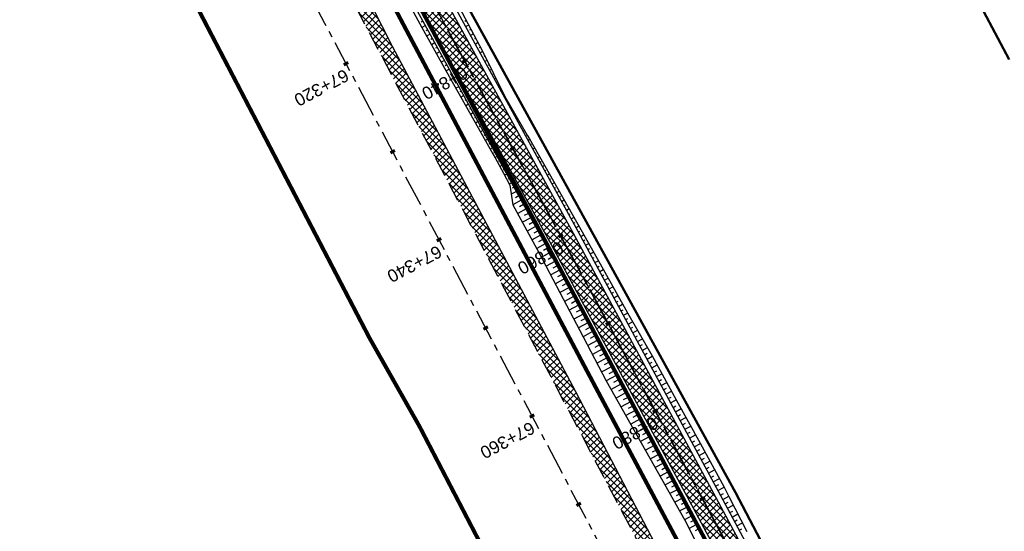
# Model space of a CAD drawing. Header units: metres. Extents: x 7529615 to 7533751, y 5721195 to 5727898.
# Tile 79 of 138: x 7530065 to 7530164, y 5727008 to 5727059. Entities that reach past the tile are written whole.
import ezdxf

# ---------------------------------------------------------------- set-up
doc = ezdxf.new("R2010")
doc.units = ezdxf.units.M
for name, pattern in [('CENTER', [50.8, 31.75, -6.35, 6.35, -6.35]), ('CENTER2', [28.575, 19.05, -3.175, 3.175, -3.175]), ('HIDDEN', [9.525, 6.35, -3.175]), ('L_0_09', [2.5, 2, -0.5])]:
    doc.linetypes.add(name, pattern=pattern)
for name, color, linetype in [('C-DROGI-SYTUACJA-ETYKIETY', 7, 'Continuous'), ('D-hatch-pobocza', 131, 'Continuous'), ('D-pobocza', 60, 'Continuous'), ('D-rowy', 160, 'Continuous'), ('D-skarpa', 2, 'Continuous'), ('D-skarpa-kreskowanie', 2, 'Continuous')]:
    doc.layers.add(name, color=color, linetype=linetype)
for name, color, linetype, lineweight, true_color in [('D-hatch-ciag-pieszo-rowerowy', 7, 'Continuous', 13, 0xff9f80), ('D-linia-podzialowa-ZRID', 7, 'Continuous', 50, 0x40ff00), ('zakres-mdcp', 7, 'L_0_09', 50, 0xff05ff)]:
    doc.layers.add(name, color=color, linetype=linetype, lineweight=lineweight, true_color=true_color)
for name, color, linetype, lineweight in [('D-krawędzie', 3, 'Continuous', 30), ('D-obrzeża', 2, 'Continuous', 30), ('D-oś', 2, 'CENTER', 30), ('D-pas-drogowy', 7, 'HIDDEN', 50)]:
    doc.layers.add(name, color=color, linetype=linetype, lineweight=lineweight)
doc.layers.add('poprzeczki', color=7, linetype='Continuous', true_color=0x0000c7)
doc.styles.get("Standard").update_dxf_attribs({"font": 'arial.ttf'})
pattern_1 = [(45, (0, 0), (-0.33675960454, 0.33675960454), []), (135, (0, 0), (-0.33675960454, -0.33675960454), [])]

# ---------------------------------------------------------------- blocks, each defined once
blk = doc.blocks.new('AeccTickLine')
at = {"color": 0, "linetype": 'ByBlock', "lineweight": -2}
blk.add_line((0, 1), (0, -1), dxfattribs=at)

msp = doc.modelspace()

# ---------------------------------------------------------------- hatches: boundary and pattern name
at = {"layer": 'D-hatch-ciag-pieszo-rowerowy'}
h = msp.add_hatch(dxfattribs=at)
h.set_pattern_fill('ANSI37', color=256, scale=0.15, style=0)
h.set_pattern_definition(pattern_1)
h.paths.add_polyline_path([(7530088.753, 5727093), (7530087.68, 5727092.356), (7530094.84, 5727079.303), (7530096.38, 5727079.094)])
h.paths.add_polyline_path([(7530089.894, 5727093.518), (7530089.828, 5727093.646), (7530088.754, 5727093.001), (7530088.792, 5727092.929), (7530096.38, 5727079.094), (7530097.92, 5727078.885)])
h.paths.add_polyline_path([(7530098.188, 5727075.799), (7530096.657, 5727075.989), (7530118.344, 5727036.45), (7530121.363, 5727030.852), (7530122.461, 5727031.45), (7530119.442, 5727037.047)])
h.paths.add_polyline_path([(7530099.718, 5727075.608), (7530098.188, 5727075.799), (7530119.442, 5727037.047), (7530122.461, 5727031.45), (7530123.559, 5727032.047), (7530120.54, 5727037.644)])
h = msp.add_hatch(dxfattribs=at)
h.set_pattern_fill('ANSI37', color=256, scale=0.15, style=0)
h.set_pattern_definition([(45, (0.87658, 0.48407), (-0.33675960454, 0.33675960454), []), (135, (0.87658, 0.48407), (-0.33675960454, -0.33675960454), [])])
h.paths.add_polyline_path([(7530123.559, 5727032.047), (7530121.363, 5727030.852), (7530132.878, 5727009.502), (7530158.916, 5726960.858), (7530182.683, 5726916.746), (7530203.558, 5726876.949), (7530215.075, 5726854.837), (7530217.477, 5726855.639), (7530205.774, 5726878.107), (7530184.89, 5726917.92), (7530161.118, 5726962.041), (7530135.081, 5727010.685)])
at = {"layer": 'D-hatch-pobocza'}
h = msp.add_hatch(dxfattribs=at)
h.set_pattern_fill('ANSI37', color=256, scale=0.15, style=0)
h.set_pattern_definition(pattern_1)
h.paths.add_polyline_path([(7530159.28, 5726948.82), (7530146.43, 5726973.35), (7530133.18, 5726997.96), (7530120.77, 5727021.75), (7530102.37, 5727056.4), (7530093.405, 5727074.093), (7530092.054, 5727072.892), (7530098.687, 5727060.362), (7530131.998, 5726997.21), (7530163.822, 5726937.097), (7530204.081, 5726861.013), (7530207.771, 5726854.047), (7530209.4, 5726853.58), (7530209.844, 5726853.622), (7530193.42, 5726884.56), (7530185.31, 5726899.91), (7530173.06, 5726923.22)])

# ---------------------------------------------------------------- linework, layer by layer
at = {"layer": 'D-krawędzie', "linetype": 'HIDDEN', "ltscale": 0.3}
msp.add_lwpolyline([(7529971.476, 5727300.786), (7530006.702, 5727234.141), (7530044.198, 5727163.133), (7530082.89, 5727090.2), (7530098.687, 5727060.362), (7530131.998, 5726997.21), (7530163.822, 5726937.097), (7530204.081, 5726861.013), (7530247.82, 5726778.438)], dxfattribs=at)
at = {"layer": 'D-linia-podzialowa-ZRID', "color": 12, "ltscale": 15, "true_color": 0xc70000}
msp.add_lwpolyline([(7529996.497, 5727273.662), (7530017.541, 5727234.203), (7530033.054, 5727204.864), (7530051.623, 5727170.223), (7530069.277, 5727137.016), (7530089.385, 5727097.534), (7530109.713, 5727060.747), (7530136.77, 5727011.64), (7530162.447, 5726962.744), (7530187.674, 5726916.992), (7530207.821, 5726879.335), (7530230.626, 5726834.519)], dxfattribs=at)
at = {"layer": 'D-obrzeża'}
for points in [[(7530255.071, 5726779.69), (7530226.804, 5726832.32), (7530203.558, 5726876.949), (7530182.683, 5726916.746), (7530158.916, 5726960.858), (7530132.878, 5727009.502), (7530118.344, 5727036.45), (7530087.65, 5727092.412), (7530086.699, 5727094.242), (7530065.478, 5727135.027), (7530047.847, 5727168.299), (7530029.507, 5727202.986), (7530013.813, 5727232.534), (7529993.681, 5727270.865)], [(7530217.689, 5726855.232), (7530205.774, 5726878.107), (7530184.89, 5726917.92), (7530161.118, 5726962.041), (7530135.081, 5727010.685), (7530120.54, 5727037.644), (7530099.718, 5727075.608)]]:
    msp.add_lwpolyline(points, dxfattribs=at)
at = {"layer": 'D-oś', "ltscale": 0.1}
msp.add_lwpolyline([(7530244.732, 5726776.79), (7530200.988, 5726859.376), (7530160.728, 5726935.459), (7530128.903, 5726995.575), (7530095.593, 5727058.727), (7530079.798, 5727088.56), (7530041.105, 5727161.496), (7530003.607, 5727232.506), (7529968.381, 5727299.153)], dxfattribs=at)
at = {"layer": 'D-oś', "ltscale": 0.03}
msp.add_lwpolyline([(7529994.785, 5727271.452), (7530014.919, 5727233.118), (7530030.611, 5727203.571), (7530048.952, 5727168.884), (7530066.584, 5727135.609), (7530088.792, 5727092.929), (7530119.442, 5727037.047), (7530133.98, 5727010.094), (7530160.017, 5726961.45), (7530183.787, 5726917.333), (7530204.666, 5726877.528), (7530227.909, 5726832.904), (7530259.102, 5726774.826, 0.063585), (7530264.989, 5726766.578), (7530268.47, 5726762.818, -0.065084), (7530272.969, 5726756.475), (7530281.424, 5726740.504, -0.065084), (7530284.142, 5726733.217), (7530284.891, 5726729.972, 0.064463), (7530289.362, 5726717.937), (7530322.484, 5726654.998)], format="xyb", dxfattribs=at)
at = {"layer": 'D-oś', "linetype": 'CENTER2', "lineweight": 35, "ltscale": 0.2}
msp.add_lwpolyline([(7529994.785, 5727271.452), (7530014.919, 5727233.118), (7530030.611, 5727203.571), (7530048.952, 5727168.884), (7530066.584, 5727135.609), (7530088.792, 5727092.929), (7530119.442, 5727037.047), (7530133.98, 5727010.094), (7530160.017, 5726961.45), (7530183.787, 5726917.333), (7530204.666, 5726877.528), (7530227.909, 5726832.904)], dxfattribs=at)
at = {"layer": 'D-pas-drogowy', "ltscale": 0.2, "flags": 128}
msp.add_lwpolyline([(7531633.019, 5724182.834, 0.4, 0.4, 0), (7531617.559, 5724211.608, 0.4, 0.4, 0), (7531566.784, 5724302.736, 0.4, 0.4, 0), (7531538.419, 5724356.47, 0.4, 0.4, 0), (7531526.32, 5724379.39, 0.4, 0.4, 0), (7531516.102, 5724393.607, 0.4, 0.4, 0.001485), (7531513.78, 5724396.838, 0.4, 0.4, 0), (7531501.87, 5724413.41, 0.4, 0.4, 0), (7531474.926, 5724464.508, 0.4, 0.4, 0), (7531446.2, 5724518.992, 0.4, 0.4, 0), (7531424.962, 5724559.262, 0.4, 0.4, 0), (7531398.444, 5724609.566, 0.4, 0.4, 0), (7531379.647, 5724645.216, 0.4, 0.4, 0), (7531365.23, 5724672.56, 0.4, 0.4, 0), (7531341.306, 5724717.915, 0.4, 0.4, 0), (7531312.9, 5724771.789, 0.4, 0.4, 0), (7531292.591, 5724810.307, 0.4, 0.4, 0), (7531259.392, 5724873.271, 0.4, 0.4, 0), (7531233.74, 5724921.923, 0.4, 0.4, 0), (7531203.073, 5724980.092, 0.4, 0.4, 0), (7531173.471, 5725036.225, 0.4, 0.4, 0), (7531168.27, 5725046.09, 0.4, 0.4, 0), (7531172.29, 5725062.58, 0.4, 0.4, 0), (7531166.31, 5725074.58, 0.4, 0.4, 0), (7531150.32, 5725079.6, 0.4, 0.4, 0), (7531141.5, 5725096.43, 0.4, 0.4, 0), (7531109.312, 5725157.814, 0.4, 0.4, 0), (7531086.641, 5725201.048, 0.4, 0.4, 0), (7531059.198, 5725253.384, 0.4, 0.4, 0), (7531028.207, 5725312.489, 0.4, 0.4, 0), (7530999.105, 5725367.99, 0.4, 0.4, 0), (7530956.248, 5725449.725, 0.4, 0.4, 0), (7530924.398, 5725510.464, 0.4, 0.4, 0), (7530897.51, 5725561.74, 0.4, 0.4, 0), (7530894.46, 5725566.14, 0.4, 0.4, 0), (7530892.16, 5725570.49, 0.4, 0.4, 0), (7530869.363, 5725613.307, 0.4, 0.4, 0), (7530861.694, 5725627.705, 0.4, 0.4, 0), (7530852.74, 5725644.52, 0.4, 0.4, 0), (7530831.51, 5725684.2, 0.4, 0.4, 0), (7530811.13, 5725722.52, 0.4, 0.4, 0), (7530792.348, 5725757.941, 0.4, 0.4, 0), (7530768.03, 5725803.8, 0.4, 0.4, 0), (7530748.769, 5725840.179, 0.4, 0.4, 0), (7530727.7, 5725879.97, 0.4, 0.4, 0), (7530712.098, 5725909.545, 0.4, 0.4, 0), (7530693.644, 5725944.645, 0.4, 0.4, 0), (7530665.702, 5725997.539, 0.4, 0.4, 0), (7530641.76, 5726042.88, 0.4, 0.4, 0), (7530616.5, 5726091.48, 0.4, 0.4, 0), (7530604.628, 5726114.32, 0.4, 0.4, -0.007763), (7530602.5, 5726118.43, 0.4, 0.4, 0), (7530603.992, 5726123.395, 0.4, 0.4, 0), (7530606.53, 5726131.84, 0.4, 0.4, 0), (7530603.27, 5726136.83, 0.4, 0.4, 0), (7530593.776, 5726151.369, 0.4, 0.4, 0), (7530590.203, 5726156.84, 0.4, 0.4, 0), (7530583.3, 5726167.41, 0.4, 0.4, 0), (7530580.578, 5726170.428, 0.4, 0.4, 0), (7530575.85, 5726175.67, 0.4, 0.4, 0), (7530569.01, 5726186.66, 0.4, 0.4, 0), (7530562.555, 5726199.189, 0.4, 0.4, 0), (7530555.67, 5726211.39, 0.4, 0.4, 0), (7530548.29, 5726224.23, 0.4, 0.4, 0), (7530540.58, 5726237.71, 0.4, 0.4, 0), (7530532.68, 5726252.65, 0.4, 0.4, 0), (7530524.06, 5726269.35, 0.4, 0.4, 0), (7530502.82, 5726309.91, 0.4, 0.4, 0), (7530488.83, 5726336.63, 0.4, 0.4, 0), (7530466.03, 5726380.16, 0.4, 0.4, 0), (7530438.47, 5726432.77, 0.4, 0.4, 0), (7530424.53, 5726459.09, 0.4, 0.4, 0), (7530401.63, 5726502.97, 0.4, 0.4, 0), (7530383.38, 5726538.06, 0.4, 0.4, 0), (7530353.97, 5726593.52, 0.4, 0.4, 0), (7530338.47, 5726622.74, 0.4, 0.4, 0), (7530322.01, 5726653.88, 0.4, 0.4, 0), (7530297.54, 5726700.33, 0.4, 0.4, 0), (7530287.38, 5726719.6, 0.4, 0.4, 0), (7530285.95, 5726722.316, 0.4, 0.4, 0), (7530280.26, 5726733.12, 0.4, 0.4, 0), (7530266.73, 5726758.74, 0.4, 0.4, 0), (7530260.42, 5726770.47, 0.4, 0.4, 0), (7530253.25, 5726783.82, 0.4, 0.4, 0), (7530244.95, 5726799.33, 0.4, 0.4, 0), (7530239.39, 5726808.49, 0.4, 0.4, 0), (7530238.29, 5726807.9, 0.4, 0.4, 0), (7530218.11, 5726850.67, 0.4, 0.4, 0), (7530175.907, 5726928.168, 0.4, 0.4, 0), (7530096.68, 5727076.15, 0.4, 0.4, 0), (7530094.68, 5727079.89, 0.4, 0.4, 0), (7530064.597, 5727135.523, 0.4, 0.4, 0), (7530046.731, 5727168.892, 0.4, 0.4, 0), (7530025.803, 5727208.461, 0.4, 0.4, 0), (7530012.847, 5727232.979, 0.4, 0.4, 0), (7529994.15, 5727268.45, 0.4, 0.4, 0), (7529981.671, 5727291.93, 0.4, 0.4, 0), (7529949.89, 5727351.73, 0.4, 0.4, 0), (7529924.75, 5727399.03, 0.4, 0.4, 0), (7529915.516, 5727417.1, 0.4, 0.4, 0), (7529885.83, 5727475.19, 0.4, 0.4, 0), (7529862.56, 5727519.97, 0.4, 0.4, 0), (7529852.985, 5727538.191, 0.4, 0.4, 0), (7529836.513, 5727569.511, 0.4, 0.4, 0), (7529815.369, 5727609.141, 0.4, 0.4, 0), (7529792.795, 5727651.247, 0.4, 0.4, 0), (7529774.199, 5727685.858, 0.4, 0.4, 0), (7529746.966, 5727736.059, 0.4, 0.4, 0), (7529733.92, 5727757.62, 0.4, 0.4, 0), (7529708.607, 5727806.389, 0.4, 0.4, 0), (7529688.492, 5727796.345, 0.4, 0.4, 0), (7529723.55, 5727729.88, 0.4, 0.4, 0), (7529725.42, 5727730.2, 0.4, 0.4, 0), (7529735.38, 5727711.28, 0.4, 0.4, 0), (7529739.21, 5727707.77, 0.4, 0.4, 0), (7529753.31, 5727681.13, 0.4, 0.4, 0), (7529755.178, 5727682.114, 0.4, 0.4, 0), (7529792.102, 5727611.923, 0.4, 0.4, 0), (7529811.741, 5727574.662, 0.4, 0.4, 0), (7529835.194, 5727530.193, 0.4, 0.4, 0), (7529857.56, 5727487.787, 0.4, 0.4, 0), (7529875.155, 5727454.426, 0.4, 0.4, 0), (7529890.63, 5727425.131, 0.4, 0.4, 0), (7529900.671, 5727406.159, 0.4, 0.4, 0), (7529953.284, 5727306.747, 0.4, 0.4, 0), (7529983.208, 5727250.207, 0.4, 0.4, 0), (7530015.379, 5727189.42, 0.4, 0.4, 0), (7530062.319, 5727099.625, 0.4, 0.4, 0), (7530100.06, 5727027.16, 0.4, 0.4, 0), (7530105.06, 5727018.32, 0.4, 0.4, 0), (7530143.175, 5726945.066, 0.4, 0.4, 0), (7530170.547, 5726892.961, 0.4, 0.4, 0), (7530195.92, 5726850.75, 0.4, 0.4, 0), (7530194.71, 5726849.15, 0.4, 0.4, 0), (7530197.22, 5726845.06, 0.4, 0.4, 0), (7530254.03, 5726738.21, 0.4, 0.4, 0), (7530261.371, 5726724.163, 0.4, 0.4, 0), (7530281.54, 5726685.57, 0.4, 0.4, 0), (7530289.214, 5726671.967, 0.4, 0.4, 0), (7530300.51, 5726651.778, 0.4, 0.4, 0), (7530303.939, 5726645.168, 0.4, 0.4, 0), (7530334.708, 5726583.665, 0.4, 0.4, 0), (7530397.759, 5726458.5, 0.4, 0.4, 0), (7530450.41, 5726357.28, 0.4, 0.4, 0), (7530482.4, 5726303.41, 0.4, 0.4, 0), (7530483.688, 5726301.003, 0.4, 0.4, 0), (7530491.35, 5726283.94, 0.4, 0.4, 0), (7530512.67, 5726243.78, 0.4, 0.4, 0), (7530529.43, 5726209.46, 0.4, 0.4, 0), (7530571.29, 5726130.56, 0.4, 0.4, 0), (7530581.28, 5726107.21, 0.4, 0.4, 0), (7530591.16, 5726088.44, 0.4, 0.4, 0), (7530597.42, 5726080.68, 0.4, 0.4, 0), (7530607.21, 5726063.51, 0.4, 0.4, 0), (7530610.82, 5726061.93, 0.4, 0.4, 0), (7530634.935, 5726016.147, 0.4, 0.4, 0), (7530642.914, 5726001.078, 0.4, 0.4, 0), (7530695.12, 5725902.09, 0.4, 0.4, 0), (7530708.718, 5725876.303, 0.4, 0.4, 0), (7530755.54, 5725787.51, 0.4, 0.4, 0), (7530802.56, 5725694.925, 0.4, 0.4, 0), (7530840.085, 5725624.059, 0.4, 0.4, 0), (7530865.243, 5725577.494, 0.4, 0.4, 0), (7530914.557, 5725484.684, 0.4, 0.4, 0), (7530964.182, 5725390.836, 0.4, 0.4, 0), (7531008.007, 5725307.954, 0.4, 0.4, 0), (7531059.253, 5725211.041, 0.4, 0.4, 0), (7531127.66, 5725081.67, 0.4, 0.4, 0), (7531345.12, 5724669.94, 0.4, 0.4, 0), (7531388.464, 5724586.93, 0.4, 0.4, 0), (7531412.35, 5724541.183, 0.4, 0.4, 0), (7531482.09, 5724407.62, 0.4, 0.4, 0), (7531504.02, 5724366.79, 0.4, 0.4, 0), (7531519.374, 5724337.52, 0.4, 0.4, 0), (7531563.749, 5724252.932, 0.4, 0.4, 0), (7531602.175, 5724179.681, 0.4, 0.4, 0), (7531619.177, 5724147.204, 0.4, 0.4, 0), (7531625.038, 5724135.635, 0.4, 0.4, 0), (7531656.796, 5724073.316, 0.4, 0.4, 0), (7531675.12, 5724037.36, 0.4, 0.4, 0), (7531682.71, 5724022.92, 0.4, 0.4, 0), (7531705.565, 5723979.811, 0.4, 0.4, 0), (7531736.606, 5723921.262, 0.4, 0.4, 0), (7531750.46, 5723895.13, 0.4, 0.4, 0), (7531740.77, 5723886.56, 0.4, 0.4, 0), (7531732.86, 5723885, 0.4, 0.4, 0), (7531722.18, 5723887.77, 0.4, 0.4, 0), (7531729.87, 5723862.17, 0.4, 0.4, 0), (7531742.92, 5723861.93, 0.4, 0.4, 0), (7531763.71, 5723859.52, 0.4, 0.4, 0), (7531768.42, 5723854.12, 0.4, 0.4, 0), (7531787.42, 5723817.97, 0.4, 0.4, 0), (7531795.57, 5723809.82, 0.4, 0.4, 0), (7531816.347, 5723819.85, 0.4, 0.4, 0), (7531816.347, 5723819.85, 0.4, 0.4, 0), (7531805.06, 5723843.23, 0.4, 0.4, 0), (7531803.61, 5723886.23, 0.4, 0.4, 0), (7531803.61, 5723886.23, 0.4, 0.4, 0), (7531780.08, 5723929.25, 0.4, 0.4, 0), (7531758.69, 5723936.76, 0.4, 0.4, 0), (7531749.359, 5723946.412, 0.4, 0.4, 0), (7531742.71, 5723953.29, 0.4, 0.4, 0), (7531735.177, 5723967.878, 0.4, 0.4, 0), (7531722.37, 5723992.68, 0.4, 0.4, 0), (7531705.042, 5724030.886, 0.4, 0.4, 0), (7531699.47, 5724043.17, 0.4, 0.4, 0), (7531692.69, 5724058.11, 0.4, 0.4, 0), (7531679.672, 5724084.017, 0.4, 0.4, 0), (7531674.55, 5724094.21, 0.4, 0.4, 0), (7531666.633, 5724114.003, 0.4, 0.4, 0), (7531649, 5724153.82, 0.4, 0.4, 0), (7531641.49, 5724149.34, 0.4, 0.4, 0), (7531626.04, 5724179.34, 0.4, 0.4, 0), (7531633.03, 5724182.84, 0, 0, 0)], format="xyseb", dxfattribs=at)
at = {"layer": 'D-pobocza'}
for points in [[(7529998.605, 5727267.942), (7530016.466, 5727233.935), (7530032.157, 5727204.391), (7530050.498, 5727169.703), (7530068.134, 5727136.422), (7530090.335, 5727093.754), (7530120.98, 5727037.883), (7530135.521, 5727010.922), (7530161.559, 5726962.278), (7530185.332, 5726918.154), (7530206.217, 5726878.339), (7530218.182, 5726855.367)], [(7529995.8, 5727265.757), (7530013.371, 5727232.301), (7530029.065, 5727202.752), (7530047.405, 5727168.065), (7530065.035, 5727134.795), (7530087.248, 5727092.104), (7530117.905, 5727036.211), (7530132.438, 5727009.265), (7530158.475, 5726960.622), (7530182.241, 5726916.511), (7530203.115, 5726876.718), (7530214.73, 5726854.418)], [(7530209.844, 5726853.622), (7530193.42, 5726884.56), (7530185.31, 5726899.91), (7530173.06, 5726923.22), (7530159.28, 5726948.82), (7530146.43, 5726973.35), (7530133.18, 5726997.96), (7530120.77, 5727021.75), (7530102.37, 5727056.4), (7530093.405, 5727074.093)]]:
    msp.add_lwpolyline(points, dxfattribs=at)
at = {"layer": 'D-rowy', "linetype": 'HIDDEN', "ltscale": 0.1, "const_width": 0.4, "flags": 128}
msp.add_lwpolyline([(7530210.965, 5726857.162), (7530158.809, 5726954.52), (7530122.465, 5727022.753), (7530095.922, 5727072.859), (7530086.314, 5727091.113), (7530063.16, 5727134.709), (7530033.596, 5727190.759), (7530021.34, 5727213.676), (7530002.619, 5727249.036), (7529995.396, 5727262.503), (7529988.789, 5727275.206), (7529976.334, 5727299.006), (7529958.125, 5727333.488), (7529939.362, 5727369.129), (7529923.146, 5727399.734), (7529918.219, 5727408.985), (7529909.126, 5727427.527), (7529905.376, 5727434.673), (7529896.192, 5727451.152), (7529887.557, 5727467.231), (7529877.124, 5727486.657), (7529866.166, 5727506.778), (7529855.76, 5727526.176), (7529840.707, 5727554.898), (7529824.518, 5727585.588), (7529810.515, 5727612.292), (7529795.682, 5727640.077), (7529780.379, 5727668.69), (7529772.315, 5727684.078), (7529762.635, 5727702.447), (7529747.007, 5727732.117), (7529740.676, 5727744.954)], dxfattribs=at)
at = {"layer": 'D-skarpa', "linetype": 'Continuous'}
for points in [[(7530102.932, 5727062.712), (7530105.303, 5727058.309), (7530107.756, 5727053.952), (7530112.433, 5727045.634), (7530112.657, 5727045.235), (7530113.502, 5727043.701), (7530114.147, 5727042.503), (7530114.459, 5727040.52), (7530117.069, 5727035.746), (7530119.173, 5727031.723), (7530121.491, 5727027.292), (7530123.822, 5727022.869), (7530131.714, 5727008.872), (7530133.484, 5727005.366)], [(7530109.063, 5727060.371), (7530111.414, 5727055.958), (7530113.606, 5727051.458), (7530115.878, 5727047.524), (7530116.12, 5727047.134), (7530116.993, 5727045.616), (7530117.661, 5727044.43), (7530121.282, 5727038.056), (7530123.507, 5727034.06), (7530125.935, 5727029.689), (7530128.427, 5727025.352), (7530130.832, 5727020.968), (7530133.248, 5727016.591), (7530135.637, 5727012.198), (7530136.126, 5727011.251), (7530137.927, 5727007.744)]]:
    msp.add_lwpolyline(points, dxfattribs=at)
at = {"layer": 'D-skarpa-kreskowanie', "linetype": 'Continuous'}
for p, q in [((7530105.428, 5727058.958, 107.831), (7530105.245, 5727058.858, 107.691)), ((7530109.788, 5727059.011, 108.177), (7530109.635, 5727058.928, 108.061)), ((7530105.669, 5727058.52, 107.827), (7530105.299, 5727058.317, 107.546)), ((7530105.909, 5727058.081, 107.823), (7530105.727, 5727057.981, 107.684)), ((7530110.023, 5727058.57, 108.169), (7530109.723, 5727058.406, 107.942)), ((7530110.258, 5727058.128, 108.162), (7530110.111, 5727058.048, 108.05)), ((7530110.493, 5727057.687, 108.154), (7530110.204, 5727057.529, 107.935)), ((7530106.15, 5727057.643, 107.82), (7530105.79, 5727057.445, 107.546)), ((7530106.39, 5727057.204, 107.816), (7530106.213, 5727057.107, 107.681)), ((7530106.631, 5727056.766, 107.812), (7530106.28, 5727056.574, 107.546)), ((7530110.728, 5727057.246, 108.146), (7530110.586, 5727057.168, 108.039)), ((7530110.963, 5727056.805, 108.139), (7530110.685, 5727056.652, 107.927)), ((7530106.871, 5727056.328, 107.809), (7530106.698, 5727056.233, 107.677)), ((7530107.112, 5727055.889, 107.805), (7530106.771, 5727055.702, 107.546)), ((7530111.198, 5727056.363, 108.131), (7530111.062, 5727056.288, 108.027)), ((7530111.432, 5727055.921, 108.122), (7530111.166, 5727055.775, 107.92)), ((7530107.352, 5727055.451, 107.801), (7530107.184, 5727055.359, 107.673)), ((7530107.593, 5727055.013, 107.798), (7530107.261, 5727054.831, 107.546)), ((7530111.652, 5727055.471, 108.102), (7530111.529, 5727055.404, 108.009)), ((7530111.871, 5727055.021, 108.083), (7530111.647, 5727054.898, 107.912)), ((7530107.833, 5727054.574, 107.794), (7530107.67, 5727054.485, 107.67)), ((7530108.073, 5727054.136, 107.79), (7530107.752, 5727053.959, 107.546)), ((7530112.09, 5727054.571, 108.063), (7530111.989, 5727054.516, 107.986)), ((7530112.309, 5727054.121, 108.043), (7530112.128, 5727054.022, 107.905)), ((7530108.314, 5727053.697, 107.786), (7530108.155, 5727053.61, 107.666)), ((7530108.554, 5727053.259, 107.783), (7530108.242, 5727053.088, 107.545)), ((7530108.795, 5727052.821, 107.779), (7530108.641, 5727052.736, 107.662)), ((7530112.528, 5727053.671, 108.023), (7530112.448, 5727053.627, 107.962)), ((7530112.748, 5727053.221, 108.003), (7530112.609, 5727053.145, 107.898)), ((7530112.967, 5727052.771, 107.983), (7530112.908, 5727052.739, 107.939)), ((7530109.035, 5727052.382, 107.775), (7530108.732, 5727052.216, 107.545)), ((7530109.276, 5727051.944, 107.772), (7530109.127, 5727051.862, 107.658)), ((7530113.186, 5727052.321, 107.964), (7530113.09, 5727052.268, 107.89)), ((7530113.405, 5727051.871, 107.944), (7530113.368, 5727051.85, 107.915)), ((7530109.516, 5727051.505, 107.768), (7530109.222, 5727051.344, 107.545)), ((7530109.757, 5727051.067, 107.764), (7530109.612, 5727050.988, 107.654)), ((7530113.627, 5727051.422, 107.924), (7530113.571, 5727051.391, 107.883)), ((7530113.877, 5727050.989, 107.904), (7530113.844, 5727050.971, 107.891)), ((7530109.997, 5727050.629, 107.761), (7530109.713, 5727050.473, 107.544)), ((7530110.237, 5727050.19, 107.757), (7530110.098, 5727050.114, 107.651)), ((7530114.127, 5727050.556, 107.883), (7530114.051, 5727050.515, 107.876)), ((7530114.292, 5727050.076, 107.872), (7530114.335, 5727050.1, 107.867)), ((7530110.478, 5727049.752, 107.753), (7530110.203, 5727049.601, 107.544)), ((7530110.718, 5727049.313, 107.75), (7530110.583, 5727049.239, 107.647)), ((7530110.959, 5727048.875, 107.746), (7530110.693, 5727048.729, 107.544)), ((7530114.532, 5727049.638, 107.868), (7530114.628, 5727049.69, 107.843)), ((7530114.773, 5727049.199, 107.865), (7530114.825, 5727049.228, 107.843)), ((7530115.013, 5727048.761, 107.861), (7530115.128, 5727048.824, 107.802)), ((7530111.199, 5727048.437, 107.742), (7530111.069, 5727048.365, 107.643)), ((7530111.44, 5727047.998, 107.739), (7530111.183, 5727047.858, 107.544)), ((7530115.254, 5727048.323, 107.857), (7530115.316, 5727048.357, 107.819)), ((7530115.494, 5727047.884, 107.854), (7530115.628, 5727047.958, 107.761)), ((7530111.68, 5727047.56, 107.735), (7530111.554, 5727047.491, 107.639)), ((7530111.921, 5727047.122, 107.731), (7530111.673, 5727046.986, 107.543)), ((7530115.735, 5727047.446, 107.85), (7530115.806, 5727047.485, 107.795)), ((7530115.975, 5727047.008, 107.847), (7530116.14, 5727047.098, 107.721)), ((7530112.161, 5727046.683, 107.728), (7530112.04, 5727046.617, 107.635)), ((7530112.402, 5727046.245, 107.724), (7530112.164, 5727046.114, 107.543)), ((7530116.216, 5727046.569, 107.845), (7530116.303, 5727046.617, 107.779)), ((7530116.456, 5727046.131, 107.844), (7530116.639, 5727046.231, 107.705)), ((7530112.642, 5727045.806, 107.72), (7530112.525, 5727045.742, 107.631)), ((7530112.882, 5727045.368, 107.717), (7530112.653, 5727045.242, 107.542)), ((7530113.123, 5727044.93, 107.715), (7530113.009, 5727044.867, 107.629)), ((7530116.696, 5727045.692, 107.842), (7530116.792, 5727045.745, 107.769)), ((7530116.937, 5727045.254, 107.842), (7530117.136, 5727045.363, 107.691)), ((7530117.177, 5727044.816, 107.844), (7530117.279, 5727044.871, 107.766)), ((7530113.363, 5727044.491, 107.714), (7530113.136, 5727044.366, 107.541)), ((7530113.604, 5727044.053, 107.712), (7530113.49, 5727043.991, 107.626)), ((7530117.418, 5727044.377, 107.845), (7530117.627, 5727044.492, 107.686)), ((7530117.658, 5727043.939, 107.847), (7530117.766, 5727043.998, 107.765)), ((7530113.844, 5727043.614, 107.712), (7530113.616, 5727043.489, 107.539)), ((7530114.085, 5727043.176, 107.713), (7530113.969, 5727043.113, 107.625)), ((7530117.899, 5727043.5, 107.849), (7530118.12, 5727043.622, 107.68)), ((7530118.139, 5727043.062, 107.851), (7530118.253, 5727043.125, 107.765)), ((7530114.325, 5727042.738, 107.715), (7530114.09, 5727042.609, 107.536)), ((7530114.566, 5727042.299, 107.717), (7530114.388, 5727042.202, 107.581)), ((7530118.38, 5727042.624, 107.854), (7530118.614, 5727042.752, 107.675)), ((7530118.62, 5727042.185, 107.856), (7530118.741, 5727042.251, 107.764)), ((7530118.861, 5727041.747, 107.858), (7530119.108, 5727041.883, 107.67)), ((7530114.806, 5727041.861, 107.719), (7530114.292, 5727041.579, 107.328)), ((7530115.287, 5727040.984, 107.723), (7530114.457, 5727040.529, 107.092)), ((7530115.047, 5727041.423, 107.721), (7530114.711, 5727041.238, 107.466)), ((7530119.101, 5727041.308, 107.86), (7530119.228, 5727041.378, 107.764)), ((7530119.341, 5727040.87, 107.863), (7530119.602, 5727041.013, 107.664)), ((7530115.768, 5727040.107, 107.728), (7530114.934, 5727039.65, 107.094)), ((7530115.527, 5727040.546, 107.726), (7530115.111, 5727040.317, 107.409)), ((7530119.582, 5727040.432, 107.865), (7530119.716, 5727040.505, 107.763)), ((7530119.822, 5727039.993, 107.867), (7530120.097, 5727040.144, 107.659)), ((7530116.249, 5727039.231, 107.732), (7530115.414, 5727038.773, 107.098)), ((7530116.008, 5727039.669, 107.73), (7530115.591, 5727039.44, 107.413)), ((7530120.063, 5727039.555, 107.869), (7530120.203, 5727039.632, 107.763)), ((7530120.303, 5727039.117, 107.872), (7530120.591, 5727039.274, 107.653)), ((7530116.73, 5727038.354, 107.737), (7530115.894, 5727037.895, 107.101)), ((7530116.489, 5727038.792, 107.735), (7530116.072, 5727038.563, 107.417)), ((7530116.97, 5727037.915, 107.739), (7530116.552, 5727037.686, 107.421)), ((7530120.544, 5727038.678, 107.874), (7530120.691, 5727038.759, 107.762)), ((7530120.784, 5727038.24, 107.876), (7530121.085, 5727038.405, 107.648)), ((7530117.211, 5727037.477, 107.741), (7530116.374, 5727037.018, 107.105)), ((7530117.451, 5727037.039, 107.744), (7530117.032, 5727036.809, 107.425)), ((7530121.024, 5727037.801, 107.879), (7530121.178, 5727037.884, 107.762)), ((7530121.261, 5727037.361, 107.881), (7530121.575, 5727037.53, 107.643)), ((7530121.499, 5727036.921, 107.883), (7530121.659, 5727037.007, 107.762)), ((7530117.691, 5727036.6, 107.746), (7530116.853, 5727036.141, 107.109)), ((7530117.932, 5727036.162, 107.748), (7530117.511, 5727035.935, 107.429)), ((7530121.736, 5727036.481, 107.885), (7530122.062, 5727036.657, 107.639)), ((7530121.973, 5727036.041, 107.888), (7530122.139, 5727036.13, 107.762)), ((7530118.169, 5727035.722, 107.751), (7530117.321, 5727035.264, 107.108)), ((7530118.406, 5727035.282, 107.753), (7530117.98, 5727035.051, 107.43)), ((7530122.211, 5727035.601, 107.89), (7530122.548, 5727035.783, 107.634)), ((7530122.448, 5727035.161, 107.892), (7530122.62, 5727035.253, 107.762)), ((7530118.644, 5727034.841, 107.755), (7530117.785, 5727034.378, 107.104)), ((7530119.118, 5727033.961, 107.76), (7530118.248, 5727033.492, 107.1)), ((7530118.881, 5727034.401, 107.757), (7530118.449, 5727034.168, 107.43)), ((7530122.685, 5727034.721, 107.894), (7530123.035, 5727034.909, 107.63)), ((7530122.923, 5727034.28, 107.897), (7530123.1, 5727034.376, 107.762)), ((7530123.16, 5727033.84, 107.899), (7530123.521, 5727034.035, 107.625)), ((7530119.593, 5727033.081, 107.764), (7530118.711, 5727032.606, 107.096)), ((7530119.356, 5727033.521, 107.762), (7530118.918, 5727033.285, 107.43)), ((7530123.398, 5727033.4, 107.901), (7530123.581, 5727033.499, 107.762)), ((7530123.635, 5727032.96, 107.903), (7530124.007, 5727033.161, 107.622)), ((7530120.068, 5727032.201, 107.769), (7530119.175, 5727031.719, 107.092)), ((7530119.83, 5727032.641, 107.766), (7530119.387, 5727032.402, 107.43)), ((7530123.872, 5727032.52, 107.906), (7530124.061, 5727032.622, 107.763)), ((7530124.11, 5727032.08, 107.908), (7530124.492, 5727032.287, 107.618)), ((7530120.542, 5727031.321, 107.773), (7530119.638, 5727030.833, 107.088)), ((7530120.305, 5727031.761, 107.771), (7530119.856, 5727031.519, 107.431)), ((7530124.347, 5727031.64, 107.91), (7530124.541, 5727031.745, 107.763)), ((7530124.584, 5727031.2, 107.912), (7530124.978, 5727031.412, 107.614)), ((7530121.017, 5727030.441, 107.778), (7530120.102, 5727029.947, 107.084)), ((7530120.78, 5727030.881, 107.776), (7530120.325, 5727030.635, 107.431)), ((7530124.822, 5727030.76, 107.915), (7530125.021, 5727030.868, 107.764)), ((7530125.059, 5727030.32, 107.917), (7530125.464, 5727030.538, 107.61)), ((7530121.492, 5727029.561, 107.782), (7530120.565, 5727029.061, 107.081)), ((7530121.255, 5727030.001, 107.78), (7530120.794, 5727029.752, 107.431)), ((7530121.729, 5727029.121, 107.785), (7530121.263, 5727028.869, 107.432)), ((7530125.296, 5727029.88, 107.919), (7530125.501, 5727029.99, 107.764)), ((7530125.534, 5727029.44, 107.922), (7530125.95, 5727029.664, 107.606)), ((7530125.771, 5727029, 107.924), (7530125.985, 5727029.115, 107.762)), ((7530121.967, 5727028.68, 107.787), (7530121.029, 5727028.175, 107.077)), ((7530122.204, 5727028.24, 107.789), (7530121.732, 5727027.986, 107.432)), ((7530126.008, 5727028.56, 107.926), (7530126.448, 5727028.797, 107.593)), ((7530126.246, 5727028.119, 107.928), (7530126.472, 5727028.241, 107.757)), ((7530122.441, 5727027.8, 107.791), (7530121.492, 5727027.288, 107.073)), ((7530122.679, 5727027.36, 107.794), (7530122.202, 5727027.103, 107.433)), ((7530126.483, 5727027.679, 107.931), (7530126.946, 5727027.929, 107.58)), ((7530126.72, 5727027.239, 107.933), (7530126.958, 5727027.367, 107.753)), ((7530126.958, 5727026.799, 107.935), (7530127.445, 5727027.062, 107.566)), ((7530122.916, 5727026.92, 107.796), (7530121.959, 5727026.404, 107.071)), ((7530123.153, 5727026.48, 107.798), (7530122.673, 5727026.221, 107.434)), ((7530127.195, 5727026.359, 107.937), (7530127.445, 5727026.494, 107.748)), ((7530127.432, 5727025.919, 107.94), (7530127.943, 5727026.195, 107.553)), ((7530123.391, 5727026.04, 107.801), (7530122.425, 5727025.519, 107.069)), ((7530123.865, 5727025.16, 107.805), (7530122.891, 5727024.634, 107.067)), ((7530123.628, 5727025.6, 107.803), (7530123.143, 5727025.338, 107.435)), ((7530127.67, 5727025.479, 107.942), (7530127.931, 5727025.62, 107.744)), ((7530127.907, 5727025.039, 107.944), (7530128.441, 5727025.327, 107.54)), ((7530124.34, 5727024.28, 107.81), (7530123.358, 5727023.75, 107.065)), ((7530124.103, 5727024.72, 107.807), (7530123.614, 5727024.456, 107.437)), ((7530128.145, 5727024.599, 107.947), (7530128.413, 5727024.744, 107.743)), ((7530128.382, 5727024.159, 107.949), (7530128.922, 5727024.45, 107.54)), ((7530124.815, 5727023.4, 107.814), (7530123.824, 5727022.865, 107.064)), ((7530124.577, 5727023.84, 107.812), (7530124.084, 5727023.574, 107.438)), ((7530128.619, 5727023.719, 107.951), (7530128.891, 5727023.865, 107.745)), ((7530128.857, 5727023.279, 107.953), (7530129.403, 5727023.573, 107.539)), ((7530125.289, 5727022.519, 107.819), (7530124.315, 5727021.994, 107.081)), ((7530125.052, 5727022.959, 107.816), (7530124.561, 5727022.695, 107.444)), ((7530129.094, 5727022.839, 107.956), (7530129.369, 5727022.987, 107.747)), ((7530129.331, 5727022.399, 107.958), (7530129.884, 5727022.697, 107.539)), ((7530129.569, 5727021.958, 107.96), (7530129.847, 5727022.108, 107.75)), ((7530125.764, 5727021.639, 107.823), (7530124.806, 5727021.123, 107.098)), ((7530125.527, 5727022.079, 107.821), (7530125.044, 5727021.819, 107.455)), ((7530126.002, 5727021.199, 107.825), (7530125.527, 5727020.943, 107.466)), ((7530129.806, 5727021.518, 107.962), (7530130.365, 5727021.82, 107.539)), ((7530130.043, 5727021.078, 107.965), (7530130.324, 5727021.23, 107.752)), ((7530126.239, 5727020.759, 107.828), (7530125.298, 5727020.251, 107.115)), ((7530126.476, 5727020.319, 107.83), (7530126.01, 5727020.067, 107.477)), ((7530130.281, 5727020.638, 107.967), (7530130.846, 5727020.943, 107.539)), ((7530130.518, 5727020.198, 107.969), (7530130.803, 5727020.352, 107.754)), ((7530126.714, 5727019.879, 107.832), (7530125.789, 5727019.38, 107.132)), ((7530126.951, 5727019.439, 107.835), (7530126.493, 5727019.192, 107.487)), ((7530130.755, 5727019.758, 107.971), (7530131.329, 5727020.067, 107.537)), ((7530130.993, 5727019.318, 107.974), (7530131.282, 5727019.474, 107.755)), ((7530131.23, 5727018.878, 107.976), (7530131.812, 5727019.192, 107.535)), ((7530127.188, 5727018.999, 107.837), (7530126.28, 5727018.509, 107.149)), ((7530127.426, 5727018.559, 107.839), (7530126.976, 5727018.316, 107.498)), ((7530131.467, 5727018.438, 107.978), (7530131.761, 5727018.596, 107.756)), ((7530131.705, 5727017.998, 107.981), (7530132.296, 5727018.316, 107.533)), ((7530127.663, 5727018.119, 107.841), (7530126.771, 5727017.638, 107.166)), ((7530128.138, 5727017.239, 107.846), (7530127.263, 5727016.767, 107.183)), ((7530127.9, 5727017.679, 107.844), (7530127.459, 5727017.44, 107.509)), ((7530131.942, 5727017.558, 107.983), (7530132.24, 5727017.718, 107.757)), ((7530132.18, 5727017.118, 107.985), (7530132.779, 5727017.441, 107.531)), ((7530128.612, 5727016.358, 107.85), (7530127.754, 5727015.895, 107.2)), ((7530128.375, 5727016.798, 107.848), (7530127.942, 5727016.565, 107.52)), ((7530132.417, 5727016.678, 107.987), (7530132.719, 5727016.84, 107.759)), ((7530132.654, 5727016.238, 107.99), (7530133.262, 5727016.565, 107.529)), ((7530129.087, 5727015.478, 107.855), (7530128.245, 5727015.024, 107.217)), ((7530128.85, 5727015.918, 107.853), (7530128.425, 5727015.689, 107.531)), ((7530132.892, 5727015.797, 107.992), (7530133.196, 5727015.962, 107.761)), ((7530133.129, 5727015.357, 107.994), (7530133.74, 5727015.687, 107.531)), ((7530129.562, 5727014.598, 107.86), (7530128.736, 5727014.153, 107.234)), ((7530129.324, 5727015.038, 107.857), (7530128.908, 5727014.813, 107.541)), ((7530133.366, 5727014.917, 107.996), (7530133.672, 5727015.082, 107.765)), ((7530133.604, 5727014.477, 107.999), (7530134.217, 5727014.808, 107.534)), ((7530133.841, 5727014.037, 108.001), (7530134.149, 5727014.203, 107.768)), ((7530130.037, 5727013.718, 107.864), (7530129.228, 5727013.282, 107.251)), ((7530129.799, 5727014.158, 107.862), (7530129.391, 5727013.938, 107.552)), ((7530130.274, 5727013.278, 107.866), (7530129.874, 5727013.062, 107.563)), ((7530134.078, 5727013.597, 108.003), (7530134.695, 5727013.93, 107.536)), ((7530134.316, 5727013.157, 108.006), (7530134.625, 5727013.324, 107.771)), ((7530130.511, 5727012.838, 107.869), (7530129.719, 5727012.41, 107.268)), ((7530130.749, 5727012.398, 107.871), (7530130.357, 5727012.186, 107.574)), ((7530134.553, 5727012.717, 108.008), (7530135.173, 5727013.051, 107.538)), ((7530134.79, 5727012.277, 108.01), (7530135.101, 5727012.444, 107.775)), ((7530130.986, 5727011.958, 107.873), (7530130.21, 5727011.539, 107.285)), ((7530131.223, 5727011.518, 107.875), (7530130.84, 5727011.311, 107.585)), ((7530135.028, 5727011.837, 108.012), (7530135.65, 5727012.172, 107.541)), ((7530135.265, 5727011.397, 108.015), (7530135.572, 5727011.562, 107.782)), ((7530135.502, 5727010.957, 108.017), (7530136.11, 5727011.284, 107.557)), ((7530131.461, 5727011.078, 107.878), (7530130.701, 5727010.668, 107.303)), ((7530131.698, 5727010.637, 107.88), (7530131.322, 5727010.435, 107.595)), ((7530135.739, 5727010.516, 108.019), (7530136.039, 5727010.677, 107.792)), ((7530135.974, 5727010.075, 108.021), (7530136.567, 5727010.392, 107.573)), ((7530131.935, 5727010.197, 107.882), (7530131.193, 5727009.797, 107.32)), ((7530132.41, 5727009.317, 107.887), (7530131.684, 5727008.926, 107.337)), ((7530132.173, 5727009.757, 107.884), (7530131.805, 5727009.559, 107.606)), ((7530136.21, 5727009.634, 108.024), (7530136.503, 5727009.791, 107.802)), ((7530136.446, 5727009.193, 108.026), (7530137.024, 5727009.503, 107.589)), ((7530132.882, 5727008.436, 107.891), (7530132.136, 5727008.036, 107.327)), ((7530132.646, 5727008.877, 107.889), (7530132.278, 5727008.68, 107.611)), ((7530136.682, 5727008.753, 108.028), (7530136.967, 5727008.905, 107.813)), ((7530136.918, 5727008.312, 108.03), (7530137.481, 5727008.613, 107.605)), ((7530133.118, 5727007.995, 107.894), (7530132.74, 5727007.792, 107.607)), ((7530137.154, 5727007.871, 108.033), (7530137.432, 5727008.019, 107.823))]:
    msp.add_line(p, q, dxfattribs=at)
at = {"layer": 'zakres-mdcp', "color": 202, "lineweight": 50, "ltscale": 4, "flags": 128}
msp.add_lwpolyline([(7531758.716, 5723850.032), (7531728.332, 5723851.794), (7531693.814, 5723894.136), (7531508.569, 5724248.602), (7531193.64, 5724847.394), (7530844.997, 5725516.068), (7530405.871, 5726335.327), (7530096.993, 5726929.301), (7529784.459, 5727520.373), (7529614.644, 5727842.41), (7529717.957, 5727897.667), (7529956.258, 5727449.278), (7530409.857, 5726589.568), (7530617.799, 5726197.499), (7530696.376, 5726240.903), (7530727.021, 5726177.862), (7530650.299, 5726135.481), (7530758.301, 5725929.636), (7531064.675, 5725351.856), (7531385.887, 5724741.515), (7531581.6, 5724370.323), (7531686.001, 5724174.745), (7531797.117, 5723955.134), (7531838.087, 5723957.501), (7531858.457, 5723931.987), (7531819.328, 5723892.549), (7531820.891, 5723857.614), (7531768.235, 5723832.41), (7531758.716, 5723850.032)], dxfattribs=at)

# ---------------------------------------------------------------- block references
at = {"layer": 'C-DROGI-SYTUACJA-ETYKIETY', "color": 2, "linetype": 'Continuous', "lineweight": 60, "xscale": 0.25, "yscale": 0.25, "zscale": 0.25, "rotation": 297.8100475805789}
for p in [(7530097.715, 5727054.704), (7530102.38, 5727045.859), (7530107.046, 5727037.014), (7530111.711, 5727028.169), (7530116.377, 5727019.324), (7530121.042, 5727010.479)]:
    msp.add_blockref('AeccTickLine', p, dxfattribs=at)
at = {"layer": 'poprzeczki', "color": 2, "linetype": 'Continuous', "lineweight": 60, "xscale": 0.25, "yscale": 0.25, "zscale": 0.25}
for p, rotation in [((7530109.612, 5727054.97), 298.7443182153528), ((7530114.421, 5727046.202), 298.7443182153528), ((7530119.23, 5727037.434), 298.7443182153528), ((7530123.98, 5727028.634), 298.3400563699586), ((7530128.727, 5727019.833), 298.3400563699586), ((7530133.474, 5727011.032), 298.3400563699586)]:
    msp.add_blockref('AeccTickLine', p, dxfattribs=dict(at, rotation=rotation))

# ---------------------------------------------------------------- texts
at = {"layer": 'C-DROGI-SYTUACJA-ETYKIETY', "color": 2}
for s, rotation, p in [('67+320', 207.81005, (7530097.558, 5727054.197)), ('0+840', 208.74432, (7530109.463, 5727054.461)), ('67+340', 207.81005, (7530106.889, 5727036.507)), ('0+860', 208.74432, (7530119.081, 5727036.925)), ('0+880', 208.34006, (7530128.575, 5727019.325)), ('67+360', 207.81005, (7530116.22, 5727018.817))]:
    msp.add_text(s, height=1.25, rotation=rotation, dxfattribs=at).set_placement(p)

doc.saveas('drawing.dxf')
